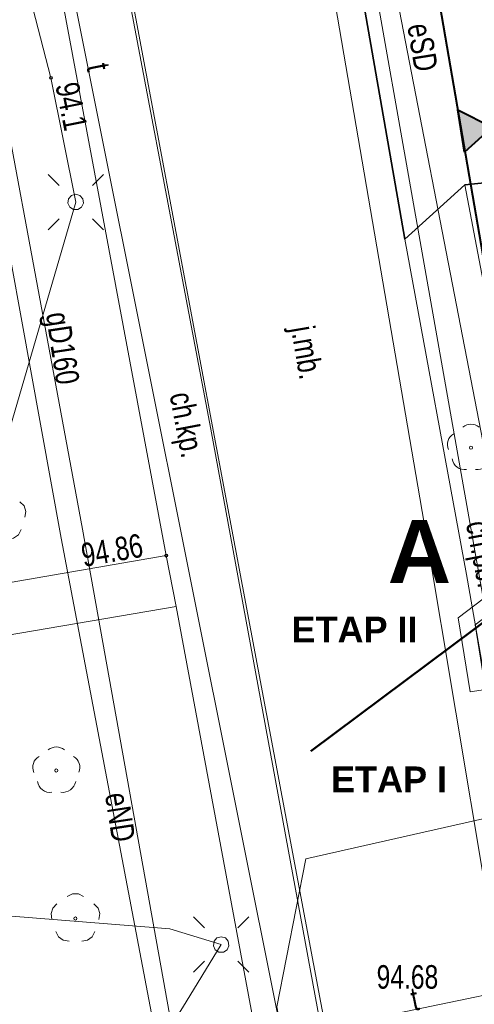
# Model space of a CAD drawing. Header units: metres. Extents: x -320 to 5572509, y -47 to 5960263.
# Tile 28 of 59: x 5572104 to 5572118, y 5960116 to 5960148. Entities that reach past the tile are written whole.
import ezdxf

# ---------------------------------------------------------------- set-up
doc = ezdxf.new("R2010")
doc.units = ezdxf.units.M
doc.header["$MEASUREMENT"] = 0
for name, color, linetype in [('218-Granica_uzytku', 7, 'Continuous'), ('219-Linia_granicy', 7, 'Continuous'), ('403-Punkt_okreslonej_wysokosci-', 7, 'Continuous'), ('422-Kraweznik_jezdni', 7, 'Continuous'), ('922-Drzewo_lisciaste', 7, 'Continuous'), ('chodnik__powierzchnia_', 7, 'Continuous'), ('chodnik__powierzchnia_-Atr17', 7, 'Continuous'), ('chodnik_plyty_betonowe', 7, 'Continuous'), ('drzewo_lisciaste__punkt_', 7, 'Continuous'), ('jezdnia_masa_bitumiczna', 7, 'Continuous'), ('kraweznik', 7, 'Continuous'), ('kraweznik__linia_', 7, 'Continuous'), ('latarnia__punkt_', 7, 'Continuous'), ('Nowe_450-Sciana_oporowa_symb__osiowy', 7, 'Continuous'), ('Nowe_810-G Ogólne', 7, 'Continuous'), ('Nowe_830-G Teksty Etykiety', 7, 'Continuous'), ('Nowe_LINIA ZABUDOWY', 7, 'Continuous'), ('Nowe_przewod_kanalizacyjny__linia_', 7, 'Continuous'), ('przewod_elektroenergetyczny__li', 7, 'Continuous'), ('przewod_gazowy__linia_', 7, 'Continuous'), ('przewod_gazowy__linia_-Atr1', 7, 'Continuous'), ('przewod_telekomunikacyjny__lini', 7, 'Continuous'), ('przewod_wodociagowy__linia_', 7, 'Continuous'), ('punkt_o_okreslonej_wysokosci__s', 7, 'Continuous'), ('punkt_wysokosciowy_sztuczny', 7, 'Continuous'), ('punkt_wysokosciowy_sztuczny-Atr', 7, 'Continuous'), ('trawnik', 7, 'Continuous'), ('ZAKRES', 7, 'Continuous')]:
    doc.layers.add(name, color=color, linetype=linetype)
doc.styles.add('GENERATED_STYLE_1', font='arial.ttf')
doc.styles.add('GENERATED_STYLE_2', font='arialbd.ttf')

# ---------------------------------------------------------------- blocks, each defined once
blk = doc.blocks.new('OBOP02_01')
at = {"layer": '922-Drzewo_lisciaste', "color": 7, "lineweight": 13}
blk.add_circle((0, 0), 0.05, dxfattribs=at)
for centre, radius, start, end in [((0, 0.35), 0.4, 50.114, 129.886), ((-0.35, 0.1), 0.4, 119.8482, 203.5195), ((0.35, 0.1), 0.4, 336.8845, 60.1518), ((-0.2, -0.3), 0.4, 187.477, 278.4788), ((0.2, -0.275), 0.425, 262.6459, 349.6289)]:
    blk.add_arc(centre, radius, start, end, dxfattribs=at)
blk = doc.blocks.new('PW01')
at = {"layer": 'punkt_o_okreslonej_wysokosci__s', "color": 7, "lineweight": 13}
for p, q in [((-0.045, 0), (-0.0318, 0.0318)), ((-0.0318, -0.0318), (-0.045, 0)), ((-0.0318, 0.0318), (0, 0.045)), ((0, 0.045), (0.0318, 0.0318)), ((0.0318, 0.0318), (0.045, 0)), ((0.045, 0), (0.0318, -0.0318)), ((0, -0.045), (-0.0318, -0.0318)), ((0.0318, -0.0318), (0, -0.045))]:
    blk.add_line(p, q, dxfattribs=at)
blk = doc.blocks.new('SM01')
at = {"layer": 'latarnia__punkt_', "color": 7, "lineweight": 13}
for p, q in [((-0.53, 0.531), (-0.883, 0.884)), ((0.531, 0.531), (0.884, 0.884)), ((-0.2475, -0.0356), (-0.2274, 0.1039)), ((-0.2274, 0.1039), (-0.1352, 0.2103)), ((-0.1352, 0.2103), (0, 0.25)), ((0, 0.25), (0.1352, 0.2103)), ((0.1352, 0.2103), (0.2274, 0.1039)), ((0.2274, 0.1039), (0.2475, -0.0356)), ((-0.1889, -0.1637), (-0.2475, -0.0356)), ((-0.0704, -0.2399), (-0.1889, -0.1637)), ((0.0704, -0.2399), (-0.0704, -0.2399)), ((0.1889, -0.1637), (0.0704, -0.2399)), ((0.2475, -0.0356), (0.1889, -0.1637)), ((-0.53, -0.53), (-0.883, -0.883)), ((0.531, -0.53), (0.884, -0.883))]:
    blk.add_line(p, q, dxfattribs=at)
blk = doc.blocks.new('OP021')
at = {"layer": 'drzewo_lisciaste__punkt_', "color": 7, "lineweight": 13}
for p, q in [((-0.261, 0.7031), (-0.0939, 0.7888)), ((-0.0939, 0.7888), (0.0939, 0.7888)), ((0.0939, 0.7888), (0.261, 0.7031)), ((-0.7787, 0.1556), (-0.7206, 0.3337)), ((-0.7206, 0.3337), (-0.5879, 0.4658)), ((0.5879, 0.4658), (0.7206, 0.3337)), ((0.7206, 0.3337), (0.7787, 0.1556)), ((-0.7494, -0.0294), (-0.7787, 0.1556)), ((-0.05, 0), (-0.0354, 0.0354)), ((-0.0354, -0.0354), (-0.05, 0)), ((-0.0354, 0.0354), (0, 0.05)), ((0, 0.05), (0.0354, 0.0354)), ((0.0354, 0.0354), (0.05, 0)), ((0.05, 0), (0.0354, -0.0354)), ((0.7787, 0.1556), (0.7494, -0.0294)), ((0, -0.05), (-0.0354, -0.0354)), ((0.0354, -0.0354), (0, -0.05)), ((-0.5394, -0.5834), (-0.6244, -0.4155)), ((-0.3871, -0.694), (-0.5394, -0.5834)), ((0.5394, -0.5834), (0.3871, -0.694)), ((0.6244, -0.4155), (0.5394, -0.5834)), ((-0.201, -0.7226), (-0.3871, -0.694)), ((0.3871, -0.694), (0.201, -0.7226))]:
    blk.add_line(p, q, dxfattribs=at)
blk = doc.blocks.new('PW02')
at = {"layer": 'punkt_wysokosciowy_sztuczny', "color": 7, "lineweight": 13}
for p, q in [((-0.045, 0), (-0.0318, 0.0318)), ((-0.0318, -0.0318), (-0.045, 0)), ((-0.0318, 0.0318), (0, 0.045)), ((0, 0.045), (0.0318, 0.0318)), ((0.0318, 0.0318), (0.045, 0)), ((0.045, 0), (0.0318, -0.0318)), ((0, -0.045), (-0.0318, -0.0318)), ((0.0318, -0.0318), (0, -0.045))]:
    blk.add_line(p, q, dxfattribs=at)
blk = doc.blocks.new('Wypełnienie_142', base_point=(5572434.607, 5960129.98))
at = {"layer": 'Nowe_810-G Ogólne', "color": 18, "lineweight": 35, "true_color": 0x030303}
for p, q in [((5572114.44, 5960148.943), (5572115.9, 5960140.603)), ((5572115.9, 5960140.603), (5572117.81, 5960142.333)), ((5572117.81, 5960142.333), (5572120.1, 5960142.563))]:
    blk.add_line(p, q, dxfattribs=at)
blk = doc.blocks.new('Wypełnienie_176', base_point=(5572434.607, 5960129.98))
at = {"layer": 'Nowe_LINIA ZABUDOWY', "linetype": 'Continuous', "lineweight": 40}
blk.add_hatch(color=250, dxfattribs=at).paths.add_polyline_path([(5572117.595, 5960144.725), (5572118.681, 5960144.167), (5572117.808, 5960143.372)])
at = {"layer": 'Nowe_LINIA ZABUDOWY', "color": 250, "lineweight": 40}
for p, q in [((5572117.808, 5960143.372), (5572117.595, 5960144.725)), ((5572117.595, 5960144.725), (5572118.681, 5960144.167)), ((5572118.681, 5960144.167), (5572117.808, 5960143.372))]:
    blk.add_line(p, q, dxfattribs=at)
blk = doc.blocks.new('Ściana_9', base_point=(5572117.688, 5960127.962))
at = {"layer": 'Nowe_450-Sciana_oporowa_symb__osiowy', "color": 7, "lineweight": 13, "flags": 128}
for points in [[(5572117.598, 5960128.521), (5572117.98, 5960126.162)], [(5572118.474, 5960126.242), (5572118.139, 5960128.305)], [(5572117.98, 5960126.162), (5572118.474, 5960126.242)]]:
    blk.add_lwpolyline(points, dxfattribs=at)
blk = doc.blocks.new('Ściana_10', base_point=(5572117.688, 5960127.962))
at = {"layer": 'Nowe_450-Sciana_oporowa_symb__osiowy', "color": 7, "lineweight": 13, "flags": 128}
for points in [[(5572119.154, 5960129.703), (5572117.598, 5960128.521)], [(5572119.456, 5960129.305), (5572119.154, 5960129.703)], [(5572118.139, 5960128.305), (5572119.456, 5960129.305)]]:
    blk.add_lwpolyline(points, dxfattribs=at)

msp = doc.modelspace()

# ---------------------------------------------------------------- linework, layer by layer
at = {"layer": '218-Granica_uzytku', "color": 3, "lineweight": 18, "flags": 128}
for points in [[(5572115.81, 5960155.11), (5572122.27, 5960117.41)], [(5572122.27, 5960117.41), (5572115.81, 5960155.11)], [(5572106.36, 5960152.74), (5572110.22, 5960132.19)], [(5572110.22, 5960132.19), (5572106.36, 5960152.74)], [(5572110.22, 5960132.19), (5572113.99, 5960112.18)], [(5572113.99, 5960112.18), (5572110.22, 5960132.19)]]:
    msp.add_lwpolyline(points, dxfattribs=at)
at = {"layer": '219-Linia_granicy', "color": 178, "lineweight": 18, "flags": 128}
msp.add_lwpolyline([(5572122.27, 5960117.41), (5572115.81, 5960155.11)], dxfattribs=at)
at = {"layer": '422-Kraweznik_jezdni', "color": 7, "lineweight": 13, "flags": 128}
msp.add_lwpolyline([(5572119.97, 5960117.89), (5572117.87, 5960129.91)], dxfattribs=at)
at = {"layer": 'chodnik__powierzchnia_', "color": 7, "lineweight": 13, "flags": 128}
for points in [[(5572083.95, 5960096.83), (5572104.87, 5960101.16), (5572106.46, 5960101.53), (5572109.66, 5960102.7), (5572110.5, 5960103.17), (5572111.25, 5960103.88), (5572112.39, 5960105.27), (5572113.1, 5960106.62), (5572113.73, 5960108.32), (5572113.95, 5960110.18), (5572113.84, 5960112.14), (5572109.71, 5960134.54), (5572106.23, 5960152.87), (5572105.56, 5960155.87), (5572105.1, 5960157.12), (5572104.28, 5960158.54), (5572102.56, 5960160.39)], [(5572103.56, 5960155.39), (5572103.92, 5960153.83), (5572108.29, 5960130.51), (5572108.6, 5960128.89), (5572111.8, 5960111.76), (5572111.87, 5960110.58), (5572111.85, 5960109.51), (5572111.6, 5960108.52), (5572111.2, 5960107.42), (5572110.58, 5960106.38), (5572109.77, 5960105.27), (5572108.88, 5960104.59), (5572107.84, 5960104.06), (5572106.11, 5960103.61), (5572087.99, 5960099.85)], [(5572094.94, 5960126.56), (5572108.6, 5960128.89), (5572108.29, 5960130.51), (5572094.69, 5960128.16)]]:
    msp.add_lwpolyline(points, dxfattribs=at)
at = {"layer": 'kraweznik', "color": 7, "lineweight": 13, "flags": 128}
for points in [[(5572117.996, 5960142.349), (5572117.81, 5960142.33), (5572115.9, 5960140.6), (5572114.44, 5960148.94), (5572116.68, 5960148.47), (5572123.75, 5960149.61), (5572130.43, 5960154.23), (5572132.37, 5960151.37), (5572139.13, 5960156.12), (5572140.8, 5960153.17), (5572147.23, 5960157.86), (5572149.06, 5960154.84), (5572156.67, 5960126.92), (5572157.57, 5960123.68), (5572157.97, 5960123.02)], [(5572148.38, 5960123.47), (5572124.32, 5960118.54), (5572120.1, 5960142.56), (5572117.81, 5960142.33)], [(5572115.9, 5960140.6), (5572117.87, 5960129.91)]]:
    msp.add_lwpolyline(points, dxfattribs=at)
at = {"layer": 'kraweznik__linia_', "color": 7, "lineweight": 13, "flags": 128}
msp.add_lwpolyline([(5572083.95, 5960096.83), (5572104.87, 5960101.16), (5572106.46, 5960101.53), (5572109.66, 5960102.7), (5572110.5, 5960103.17), (5572111.25, 5960103.88), (5572112.39, 5960105.27), (5572113.1, 5960106.62), (5572113.73, 5960108.32), (5572113.95, 5960110.18), (5572113.84, 5960112.14), (5572109.71, 5960134.54), (5572106.23, 5960152.87), (5572105.56, 5960155.87), (5572105.1, 5960157.12), (5572104.28, 5960158.54), (5572102.56, 5960160.39)], dxfattribs=at)
at = {"layer": 'Nowe_810-G Ogólne', "color": 6, "lineweight": 50}
msp.add_line((5572112.905, 5960124.279), (5572170.053, 5960166.963), dxfattribs=at)
at = {"layer": 'Nowe_810-G Ogólne', "color": 250, "lineweight": 40}
msp.add_line((5572115.81, 5960155.11), (5572122.27, 5960117.41), dxfattribs=at)
at = {"layer": 'Nowe_810-G Ogólne', "color": 250, "lineweight": 18, "true_color": 0x1f1f1f}
msp.add_line((5572117.81, 5960142.33), (5572115.9, 5960140.6), dxfattribs=at)
at = {"layer": 'przewod_elektroenergetyczny__li', "color": 1, "lineweight": 18, "flags": 128}
for points in [[(5572100.94, 5960178.88), (5572109.17, 5960180.85), (5572112.43, 5960175.76), (5572116.04, 5960174.93), (5572119.42, 5960176.98), (5572125.97, 5960168.82), (5572118.19, 5960162.43), (5572115.87, 5960159.72), (5572114.82, 5960152.61), (5572118.65, 5960132.79), (5572124.28, 5960103.27), (5572127.13, 5960087.71), (5572129.17, 5960076.91), (5572131.17, 5960066.73), (5572133.61, 5960054.57), (5572134.061, 5960052.256)], [(5572067.793, 5960153.895), (5572083.6, 5960157.16), (5572087.1, 5960157.67), (5572092.57, 5960157.81), (5572100.92, 5960158.02), (5572101.66, 5960157.1), (5572104.61, 5960145.74), (5572105.4, 5960141.78), (5572102.02, 5960130.23), (5572097.78, 5960129.14), (5572095.07, 5960130.57), (5572092.72, 5960131.75), (5572093.08, 5960125.79), (5572094.14, 5960122.04), (5572095.83, 5960119.85), (5572103.22, 5960119.03), (5572108.4, 5960118.61), (5572110.04, 5960118.11), (5572108.81, 5960116.09), (5572100.57, 5960103.13)], [(5572101.5, 5960148.46), (5572102.06, 5960146.84), (5572104.94, 5960131.07), (5572108.34, 5960113.17), (5572109.45, 5960107.06), (5572107.47, 5960102.94), (5572105.62, 5960102.72), (5572104.14, 5960103.52)]]:
    msp.add_lwpolyline(points, dxfattribs=at)
at = {"layer": 'przewod_gazowy__linia_', "color": 30, "lineweight": 18, "flags": 128}
msp.add_lwpolyline([(5572098.613, 5960199.495), (5572098.75, 5960198.48), (5572103.78, 5960171.93), (5572103.76, 5960155.44), (5572104.21, 5960152.58), (5572101.74, 5960152.19), (5572105.62, 5960131.35), (5572109.47, 5960109.91), (5572113.74, 5960088.71), (5572115.87, 5960087.2), (5572117.25, 5960086.16), (5572118.47, 5960083.18), (5572119.14, 5960081.59), (5572121.15, 5960071.68), (5572123.69, 5960059.52), (5572125.484, 5960050.503)], dxfattribs=at)
at = {"layer": 'przewod_telekomunikacyjny__lini', "color": 30, "lineweight": 18, "flags": 128}
for points in [[(5572067.526, 5960155.254), (5572080.55, 5960157.77), (5572095.39, 5960160.32), (5572098.45, 5960160.4), (5572101.15, 5960159.27), (5572103.07, 5960157.15), (5572103.87, 5960155.26), (5572104.64, 5960151.83), (5572111.99, 5960115.16), (5572120.39, 5960116.9), (5572122.09, 5960117.57), (5572123.85, 5960118.46)], [(5572173.72, 5960116.73), (5572158.37, 5960121.95), (5572155.6, 5960123.51), (5572151.08, 5960129.57), (5572135.76, 5960126.04), (5572112.74, 5960120.84), (5572111.82, 5960116.12), (5572115.14, 5960098.72), (5572118.22, 5960085.33), (5572117.09, 5960082.04), (5572117.18, 5960081.37)]]:
    msp.add_lwpolyline(points, dxfattribs=at)
at = {"layer": 'przewod_wodociagowy__linia_', "color": 7, "lineweight": 20, "flags": 128}
msp.add_lwpolyline([(5572131.294, 5960051.691), (5572131.04, 5960052.95), (5572128.4, 5960065.81), (5572125.16, 5960081.78), (5572124.04, 5960088.59), (5572123.96, 5960088.84), (5572123.93, 5960089.11), (5572119.95, 5960111.06), (5572119.42, 5960114.21), (5572116.58, 5960131.17), (5572112.7, 5960153.83), (5572110.48, 5960167.38)], dxfattribs=at)
at = {"layer": 'trawnik', "color": 7, "lineweight": 13, "flags": 128}
for points in [[(5572120.1, 5960142.56), (5572117.81, 5960142.33)], [(5572117.81, 5960142.33), (5572119.81, 5960131.83)]]:
    msp.add_lwpolyline(points, dxfattribs=at)
at = {"layer": 'ZAKRES', "color": 7, "lineweight": 13, "flags": 128}
msp.add_lwpolyline([(5572111.424, 5960168.614), (5572126.913, 5960081.006), (5572169.699, 5960089.619), (5572165.103, 5960112.452), (5572174.101, 5960114.263), (5572150.557, 5960197.688)], close=True, dxfattribs=at)

# ---------------------------------------------------------------- block references
at = {"layer": '922-Drzewo_lisciaste', "color": 7, "lineweight": 13, "rotation": 0.0008399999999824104}
for p in [(5572118.01, 5960133.95), (5572104.78, 5960123.66)]:
    msp.add_blockref('OBOP02_01', p, dxfattribs=at)
at = {"layer": 'drzewo_lisciaste__punkt_', "color": 94, "lineweight": 18}
for p in [(5572103.03, 5960131.76), (5572105.39, 5960118.94)]:
    msp.add_blockref('OP021', p, dxfattribs=at)
at = {"layer": 'latarnia__punkt_', "color": 7, "lineweight": 13}
for p in [(5572105.4, 5960141.78), (5572110.04, 5960118.11)]:
    msp.add_blockref('SM01', p, dxfattribs=at)
at = {"layer": 'Nowe_450-Sciana_oporowa_symb__osiowy', "color": 7, "lineweight": 13}
for name in ['Ściana_10', 'Ściana_9']:
    msp.add_blockref(name, (5572117.688, 5960127.962), dxfattribs=at)
at = {"layer": 'Nowe_810-G Ogólne', "color": 251, "lineweight": 18, "true_color": 0x6d6d6d}
msp.add_blockref('Wypełnienie_142', (5572434.607, 5960129.98), dxfattribs=at)
at = {"layer": 'Nowe_LINIA ZABUDOWY', "color": 250, "lineweight": 40}
msp.add_blockref('Wypełnienie_176', (5572434.607, 5960129.98), dxfattribs=at)
at = {"layer": 'punkt_o_okreslonej_wysokosci__s', "color": 1, "lineweight": 18}
msp.add_blockref('PW01', (5572104.61, 5960145.74), dxfattribs=at)
at = {"layer": 'punkt_wysokosciowy_sztuczny', "color": 7, "lineweight": 13}
msp.add_blockref('PW02', (5572108.29, 5960130.51), dxfattribs=at)

# ---------------------------------------------------------------- texts
at = {"layer": '403-Punkt_okreslonej_wysokosci-', "color": 7, "lineweight": 13, "insert": (5572115, 5960116.693), "char_height": 0.75, "attachment_point": 7, "style": 'GENERATED_STYLE_1'}
msp.add_mtext('\\A1;{\\W0.750000x;\\pql;\\fArial|b0|i0|c238|p38;94.68}', dxfattribs=at)
at = {"layer": 'chodnik__powierzchnia_-Atr17', "color": 7, "lineweight": 13, "insert": (5572108.168, 5960135.601), "char_height": 0.75, "attachment_point": 7, "rotation": 280.749, "style": 'GENERATED_STYLE_1'}
msp.add_mtext('\\A1;{\\W0.750000x;\\pql;\\fArial|b0|i0|c238|p38;ch.kp.}', dxfattribs=at)
at = {"layer": 'chodnik_plyty_betonowe', "color": 7, "lineweight": 13, "insert": (5572117.623, 5960131.501), "char_height": 0.75, "attachment_point": 7, "rotation": 280.7843, "style": 'GENERATED_STYLE_1'}
msp.add_mtext('\\A1;{\\W0.750000x;\\pql;\\fArial|b0|i0|c238|p38;ch.pb.}', dxfattribs=at)
at = {"layer": 'jezdnia_masa_bitumiczna', "color": 7, "lineweight": 13, "insert": (5572112.041, 5960137.725), "char_height": 0.75, "attachment_point": 7, "rotation": 279.7163, "style": 'GENERATED_STYLE_1'}
msp.add_mtext('\\A1;{\\W0.750000x;\\pql;\\fArial|b0|i0|c238|p38;j.mb.}', dxfattribs=at)
at = {"layer": 'Nowe_830-G Teksty Etykiety', "color": 6, "lineweight": 50, "char_height": 0.82207, "attachment_point": 1, "style": 'GENERATED_STYLE_2'}
for s, insert in [('\\A1;{\\pql;\\fArial|b1|i0|c0|p38;ETAP II}', (5572112.286, 5960128.564)), ('\\A1;{\\pql;\\fArial|b1|i0|c0|p38;ETAP I}', (5572113.547, 5960123.787))]:
    msp.add_mtext(s, dxfattribs=dict(at, insert=insert))
at = {"layer": 'Nowe_przewod_kanalizacyjny__linia_', "color": 7, "lineweight": 13, "insert": (5572115.357, 5960131.642), "char_height": 2, "attachment_point": 1, "style": 'GENERATED_STYLE_2'}
msp.add_mtext('\\A1;{\\pql;\\fArial|b1|i0|c0|p38;A}', dxfattribs=at)
at = {"layer": 'przewod_elektroenergetyczny__li', "color": 1, "lineweight": 18, "char_height": 0.75, "attachment_point": 4, "style": 'GENERATED_STYLE_1'}
for s, insert, rotation in [('\\A1;{\\W0.750000x;\\pql;\\fArial|b0|i0|c238|p38;eSD}', (5572116.341, 5960147.468), 279.329), ('\\A1;{\\W0.750000x;\\pql;\\fArial|b0|i0|c238|p38;eND}', (5572106.696, 5960122.949), 278.7)]:
    msp.add_mtext(s, dxfattribs=dict(at, insert=insert, rotation=rotation))
at = {"layer": 'przewod_gazowy__linia_-Atr1', "color": 7, "lineweight": 13, "insert": (5572104.703, 5960138.252), "char_height": 0.75, "attachment_point": 4, "rotation": 278.573, "style": 'GENERATED_STYLE_1'}
msp.add_mtext('\\A1;{\\W0.750000x;\\pql;\\fArial|b0|i0|c238|p38;gD160}', dxfattribs=at)
at = {"layer": 'przewod_telekomunikacyjny__lini', "color": 30, "lineweight": 18, "char_height": 0.75, "attachment_point": 4, "style": 'GENERATED_STYLE_1'}
for insert, rotation in [((5572106.102, 5960146.192), 281.334), ((5572116.106, 5960116.352), 11.703)]:
    msp.add_mtext('\\A1;{\\W0.750000x;\\pql;\\fArial|b0|i0|c238|p38;t}', dxfattribs=dict(at, insert=insert, rotation=rotation))
at = {"layer": 'punkt_o_okreslonej_wysokosci__s', "color": 1, "lineweight": 18, "insert": (5572104.737, 5960145.508), "char_height": 0.75, "attachment_point": 7, "rotation": 281.282, "style": 'GENERATED_STYLE_1'}
msp.add_mtext('\\A1;{\\W0.750000x;\\pql;\\fArial|b0|i0|c238|p38;94.1}', dxfattribs=at)
at = {"layer": 'punkt_wysokosciowy_sztuczny-Atr', "color": 7, "lineweight": 13, "insert": (5572105.655, 5960130.136), "char_height": 0.75, "attachment_point": 7, "rotation": 9.803, "style": 'GENERATED_STYLE_1'}
msp.add_mtext('\\A1;{\\W0.750000x;\\pql;\\fArial|b0|i0|c238|p38;94.86}', dxfattribs=at)

doc.saveas('drawing.dxf')
